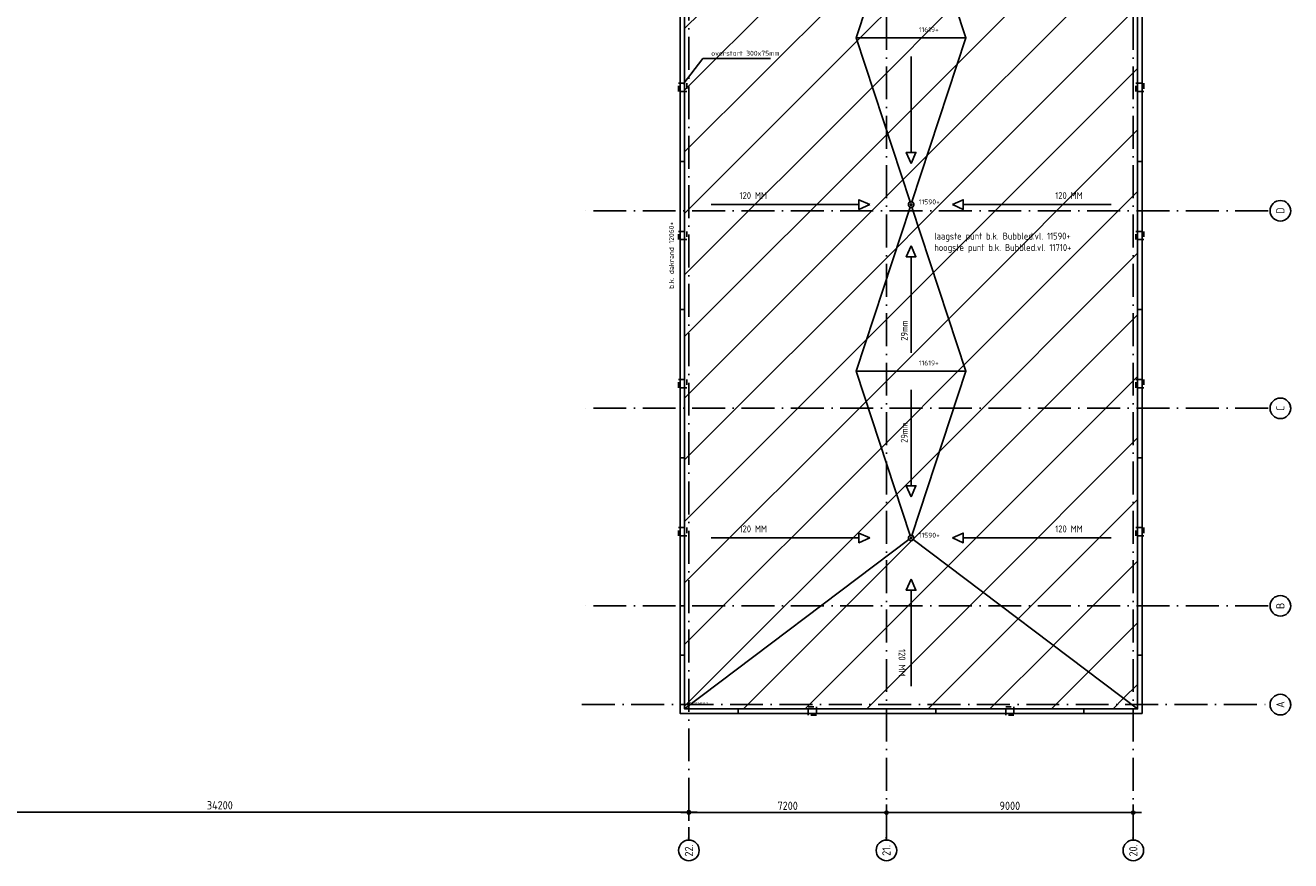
# Model space of a CAD drawing. Extents: x -9573 to 237800, y 0 to 168200.
# Tile 4 of 35: x 38268 to 84398, y 47692 to 78140. Entities that reach past the tile are written whole.
import ezdxf
from ezdxf.enums import TextEntityAlignment as Align

# ---------------------------------------------------------------- set-up
doc = ezdxf.new("R2010")
doc.units = 0
doc.header["$LTSCALE"] = 200
doc.linetypes.add('DASHDOT', pattern=[9, 6, -1.5, 0, -1.5])
doc.linetypes.add('HIDDEN', pattern=[2, 1, -1])
doc.layers.get('0').update_dxf_attribs({"linetype": 'CONTINUOUS'})
doc.layers.get('DEFPOINTS').update_dxf_attribs({"linetype": 'CONTINUOUS'})
for name, color, linetype in [('AL$1----_MAATVOERING', 7, 'CONTINUOUS'), ('AL$1----_TEKST', 7, 'CONTINUOUS'), ('AL$7----_STRAMIEN', 1, 'DASHDOT'), ('AL27----_DAKEN', 7, 'CONTINUOUS'), ('AL27---_DAKAFSCHOT', 7, 'CONTINUOUS'), ('ALN-----_BLOCKNAAM', 2, 'CONTINUOUS'), ('BL$4----', 7, 'CONTINUOUS'), ('MV-STRAMIEN', 7, 'CONTINUOUS')]:
    doc.layers.add(name, color=color, linetype=linetype)
doc.styles.get("Standard").update_dxf_attribs({"font": 'ISOCP'})
doc.dimstyles.new('018RADI100UIT', dxfattribs={"dimscale": 100, "dimtxt": 1.8, "dimasz": 2, "dimexe": 2, "dimexo": 3, "dimgap": 1, "dimtad": 1, "dimdec": 4, "dimrnd": 1, "dimtxsty": 'STANDARD', "dimblk1": 'MSTR3', "dimblk2": 'MSTR3', "dimcen": 3, "dimdle": 1.25, "dimse1": 1, "dimse2": 1, "dimclrd": 7, "dimclre": 1, "dimazin": 3, "dimtfac": 0.75, "dimtdec": 4, "dimtofl": 0, "dimtmove": 0, "dimatfit": 3, "dimtvp": 1.5, "dimtolj": 1, "dimtzin": 0})
doc.dimstyles.new('030STIP100UIT', dxfattribs={"dimscale": 100, "dimtxt": 3, "dimasz": 2, "dimexe": 2, "dimexo": 3, "dimgap": 1, "dimtad": 1, "dimdec": 4, "dimrnd": 1, "dimtxsty": 'STANDARD', "dimblk": 'MSTR3', "dimcen": 3, "dimdle": 1.25, "dimse1": 1, "dimse2": 1, "dimclrd": 7, "dimclre": 1, "dimazin": 3, "dimtfac": 0.75, "dimtdec": 4, "dimtix": 1, "dimtmove": 0, "dimatfit": 3, "dimtvp": 1.5, "dimtolj": 1, "dimtzin": 0})

# ---------------------------------------------------------------- blocks, each defined once
blk = doc.blocks.new('MSTR3')
at = {"color": 0, "linetype": 'CONTINUOUS'}
for p, q in [((-1, 0), (0, 0)), ((0, 1.5), (0, 0)), ((0, 0), (0, -1.5)), ((0, 0), (1.5, 0))]:
    blk.add_line(p, q, dxfattribs=at)
blk.add_circle((0, 0), 0.3, dxfattribs=at)
blk = doc.blocks.new('*D65')
at = {"color": 7, "linetype": 'BYBLOCK'}
blk.add_line((62260, 49461), (28460, 49461), dxfattribs=at)
at = {"layer": 'DEFPOINTS', "color": 0, "linetype": 'BYBLOCK'}
for p in [(28260, 53408), (62460, 53408), (28260, 49461)]:
    blk.add_point(p, dxfattribs=at)
at = {"color": 7, "linetype": 'BYBLOCK', "xscale": 200, "yscale": 200, "zscale": 200, "rotation": 180}
blk.add_blockref('MSTR3', (28260, 49461), dxfattribs=at)
at = {"color": 7, "linetype": 'BYBLOCK', "xscale": 200, "yscale": 200, "zscale": 200}
blk.add_blockref('MSTR3', (62460, 49461), dxfattribs=at)
at = {"color": 0, "linetype": 'BYBLOCK', "insert": (45360, 49711), "char_height": 300, "attachment_point": 5}
blk.add_mtext('\\A1;34200', dxfattribs=at)
blk = doc.blocks.new('*D66')
at = {"color": 7, "linetype": 'BYBLOCK'}
blk.add_line((69460, 49442), (62660, 49442), dxfattribs=at)
at = {"layer": 'DEFPOINTS', "color": 0, "linetype": 'BYBLOCK'}
for p in [(62460, 52181), (69660, 52181), (62460, 49442)]:
    blk.add_point(p, dxfattribs=at)
at = {"color": 7, "linetype": 'BYBLOCK', "xscale": 200, "yscale": 200, "zscale": 200, "rotation": 180}
blk.add_blockref('MSTR3', (62460, 49442), dxfattribs=at)
at = {"color": 7, "linetype": 'BYBLOCK', "xscale": 200, "yscale": 200, "zscale": 200}
blk.add_blockref('MSTR3', (69660, 49442), dxfattribs=at)
at = {"color": 0, "linetype": 'BYBLOCK', "insert": (66060, 49692), "char_height": 300, "attachment_point": 5}
blk.add_mtext('\\A1;7200', dxfattribs=at)
blk = doc.blocks.new('*D67')
at = {"color": 7, "linetype": 'BYBLOCK'}
blk.add_line((78460, 49442), (69860, 49442), dxfattribs=at)
at = {"layer": 'DEFPOINTS', "color": 0, "linetype": 'BYBLOCK'}
for p in [(69660, 52181), (78660, 52181), (69660, 49442)]:
    blk.add_point(p, dxfattribs=at)
at = {"color": 7, "linetype": 'BYBLOCK', "xscale": 200, "yscale": 200, "zscale": 200, "rotation": 180}
blk.add_blockref('MSTR3', (69660, 49442), dxfattribs=at)
at = {"color": 7, "linetype": 'BYBLOCK', "xscale": 200, "yscale": 200, "zscale": 200}
blk.add_blockref('MSTR3', (78660, 49442), dxfattribs=at)
at = {"color": 0, "linetype": 'BYBLOCK', "insert": (74160, 49692), "char_height": 300, "attachment_point": 5}
blk.add_mtext('\\A1;9000', dxfattribs=at)
blk = doc.blocks.new('1010')
at = {"layer": 'AL$7----_STRAMIEN', "color": 7, "linetype": 'CONTINUOUS'}
blk.add_circle((0, 750), 750, dxfattribs=at)
at = {"layer": 'ALN-----_BLOCKNAAM', "linetype": 'CONTINUOUS'}
blk.add_text('1010', height=100, dxfattribs=at).set_placement((0, 0))
blk = doc.blocks.new('1011')
at = {"layer": 'AL$7----_STRAMIEN', "color": 7, "linetype": 'CONTINUOUS'}
blk.add_circle((-750, 0), 750, dxfattribs=at)
at = {"layer": 'ALN-----_BLOCKNAAM', "linetype": 'CONTINUOUS'}
blk.add_text('1011', height=100, dxfattribs=at).set_placement((0, 0))

msp = doc.modelspace()

# ---------------------------------------------------------------- hatches: boundary and pattern name
at = {"layer": 'BL$4----'}
h = msp.add_hatch(dxfattribs=at)
h.set_pattern_fill('ANSI31', color=256, scale=500, style=0)
h.paths.add_polyline_path([(62305.12166, 102135.22757), (70560.12166, 95905.40396), (68560.12166, 89830.40396), (70560.12166, 83755.40396), (68560.12166, 77680.40396), (70560.12166, 71605.40396), (68560.12166, 65530.40396), (70560.12166, 59455.40396), (62305.12166, 53225.58036)])
h = msp.add_hatch(dxfattribs=at)
h.set_pattern_fill('ANSI31', color=256, scale=500, style=0)
h.paths.add_polyline_path([(78815.12166, 102135.22757), (70560.12166, 95905.40396), (72560.12166, 89830.40396), (70560.12166, 83755.40396), (72560.12166, 77680.40396), (70560.12166, 71605.40396), (72560.12166, 65530.40396), (70560.12166, 59455.40396), (78815.12166, 53225.58036)])
h = msp.add_hatch(dxfattribs=at)
h.set_pattern_fill('ANSI31', color=256, scale=500, style=0)
h.paths.add_polyline_path([(72560.12166, 89830.40396), (70560.12166, 95905.40396), (68560.12166, 89830.40396), (70560.12166, 83755.40396)])
h.paths.add_polyline_path([(72560.12166, 77680.40396), (70560.12166, 83755.40396), (68560.12166, 77680.40396), (70560.12166, 71605.40396)])
h.paths.add_polyline_path([(70560.12166, 71605.40396), (68560.12166, 65530.40396), (70560.12166, 59455.40396), (72560.12166, 65530.40396)])
h = msp.add_hatch(dxfattribs=at)
h.set_pattern_fill('ANSI31', color=256, scale=500, style=0)
h.paths.add_polyline_path([(62305.12166, 53225.58035), (78814.76887, 53225.58035), (70560.12166, 59455.40396)])

# ---------------------------------------------------------------- linework, layer by layer
at = {"layer": 'AL$7----_STRAMIEN', "color": 1}
for p, q in [((83577.44753, 71380.58036), (58560.12166, 71380.58036)), ((83577.44753, 64180.58036), (58560.12166, 64180.58036)), ((83577.44753, 56980.58036), (58560.12166, 56980.58036))]:
    msp.add_line(p, q, dxfattribs=at)
for points in [[(62460.12166, 124517.90623), (62460.12166, 48441.6449)], [(69660.12166, 48441.6449), (69660.12166, 124517.90623)], [(78660.12166, 48441.6449), (78660.12166, 124517.90623)], [(58560.12166, 53380.58036), (83577.44753, 53380.58036)]]:
    msp.add_lwpolyline(points, dxfattribs=at)
at = {"layer": 'AL27----_DAKEN', "color": 4}
for points in [[(11740.12166, 102300.22757), (11740.12166, 53060.58036), (28579.76887, 53060.58036), (28579.76887, 85460.58036), (62140.12166, 85460.58036), (62140.12166, 53060.58036), (78979.76887, 53060.58036), (78979.76887, 102300.22757)], [(11905.12166, 102135.22757), (11905.12166, 53225.58036), (28414.76887, 53225.58036), (28414.76887, 85625.58036), (62305.12166, 85625.58036), (62305.12166, 53225.58036), (78814.76887, 53225.58036), (78814.76887, 102135.22757)]]:
    msp.add_lwpolyline(points, close=True, dxfattribs=at)
at = {"layer": 'AL27----_DAKEN'}
for points in [[(70560.12166, 73508.92347), (70560.12166, 77005.46167)], [(70560.12166, 73108.92347), (70384.06436, 73508.92347), (70560.12166, 73508.92347)], [(70560.12166, 73108.92347), (70736.17895, 73508.92347), (70560.12166, 73508.92347)], [(68656.60215, 71605.40396), (63265.81425, 71605.40396)], [(69056.60215, 71605.40396), (68656.60215, 71781.46126), (68656.60215, 71605.40396)], [(69056.60215, 71605.40396), (68656.60215, 71429.34667), (68656.60215, 71605.40396)], [(72063.64117, 71605.40396), (72463.64117, 71781.46126), (72463.64117, 71605.40396)], [(72063.64117, 71605.40396), (72463.64117, 71429.34667), (72463.64117, 71605.40396)], [(72463.64117, 71605.40396), (77854.42907, 71605.40396)], [(70560.12166, 70101.88445), (70384.06436, 69701.88445), (70560.12166, 69701.88445)], [(70560.12166, 70101.88445), (70736.17895, 69701.88445), (70560.12166, 69701.88445)], [(70560.12166, 69701.88445), (70560.12166, 66205.34625)], [(70560.12166, 61358.92347), (70560.12166, 64855.46167)], [(70560.12166, 60958.92347), (70384.06436, 61358.92347), (70560.12166, 61358.92347)], [(70560.12166, 60958.92347), (70736.17895, 61358.92347), (70560.12166, 61358.92347)], [(69056.60215, 59455.40396), (68656.60215, 59631.46126), (68656.60215, 59455.40396)], [(72063.64117, 59455.40396), (72463.64117, 59631.46126), (72463.64117, 59455.40396)], [(68656.60215, 59455.40396), (63265.81425, 59455.40396)], [(69056.60215, 59455.40396), (68656.60215, 59279.34667), (68656.60215, 59455.40396)], [(72063.64117, 59455.40396), (72463.64117, 59279.34667), (72463.64117, 59455.40396)], [(72463.64117, 59455.40396), (77854.42907, 59455.40396)], [(70560.12166, 57951.88445), (70384.06436, 57551.88445), (70560.12166, 57551.88445)], [(70560.12166, 57951.88445), (70736.17895, 57551.88445), (70560.12166, 57551.88445)], [(70560.12166, 57551.88445), (70560.12166, 54055.34625)]]:
    msp.add_lwpolyline(points, dxfattribs=at)
at = {"layer": 'AL27----_DAKEN', "color": 1, "linetype": 'HIDDEN'}
for points in [[(62382.44526, 75730.40396), (62082.44526, 75730.40396), (62082.44526, 76030.40396), (62382.44526, 76030.40396)], [(79047.26887, 75730.40396), (78747.26887, 75730.40396), (78747.26887, 76030.40396), (79047.26887, 76030.40396)], [(62382.44526, 70330.40396), (62082.44526, 70330.40396), (62082.44526, 70630.40396), (62382.44526, 70630.40396)], [(79047.26887, 70330.40396), (78747.26887, 70330.40396), (78747.26887, 70630.40396), (79047.26887, 70630.40396)], [(62382.44526, 64930.40396), (62082.44526, 64930.40396), (62082.44526, 65230.40396), (62382.44526, 65230.40396)], [(79047.26887, 64930.40396), (78747.26887, 64930.40396), (78747.26887, 65230.40396), (79047.26887, 65230.40396)], [(62382.44526, 59530.40396), (62082.44526, 59530.40396), (62082.44526, 59830.40396), (62382.44526, 59830.40396)], [(79047.26887, 59530.40396), (78747.26887, 59530.40396), (78747.26887, 59830.40396), (79047.26887, 59830.40396)], [(66810.12166, 52997.99216), (66810.12166, 53297.99216), (67110.12166, 53297.99216), (67110.12166, 52997.99216)], [(74010.12166, 52997.99216), (74010.12166, 53297.99216), (74310.12166, 53297.99216), (74310.12166, 52997.99216)]]:
    msp.add_lwpolyline(points, close=True, dxfattribs=at)
at = {"layer": 'AL27----_DAKEN', "color": 4}
for points in [[(62149.94526, 73180.40396), (62305.12166, 73180.40396)], [(78814.76887, 73180.40396), (78969.94526, 73180.40396)], [(62149.94526, 67780.40396), (62305.12166, 67780.40396)], [(78814.76887, 67780.40396), (78969.94526, 67780.40396)], [(62149.94526, 62380.40396), (62305.12166, 62380.40396)], [(78814.76887, 62380.40396), (78969.94526, 62380.40396)], [(62149.94526, 56980.40396), (62305.12166, 56980.40396)], [(78814.76887, 56980.40396), (78969.94526, 56980.40396)], [(62149.94526, 55180.40396), (62305.12166, 55180.40396)], [(78814.76887, 55180.40396), (78969.94526, 55180.40396)], [(62150.12166, 53380.40396), (62305.12166, 53380.40396)], [(64260.12166, 53070.40396), (64260.12166, 53225.58036)], [(69660.12166, 53070.40396), (69660.12166, 53225.58036)], [(71460.12166, 53070.40396), (71460.12166, 53225.58036)], [(76860.12166, 53070.40396), (76860.12166, 53225.58036)], [(78814.76887, 53380.40396), (78970.12166, 53380.40396)]]:
    msp.add_lwpolyline(points, dxfattribs=at)
at = {"layer": 'AL27---_DAKAFSCHOT', "color": 1}
for points in [[(70528.8509, 83660.24262, -0.3238467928), (70460.12166, 83755.22757, -0.3238467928), (70528.8509, 83850.21251), (68560.12166, 89830.22757), (70528.8509, 95810.24262, -0.3238467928), (70460.12166, 95905.22757, -0.163043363), (70480.30105, 95965.46601), (62305.12166, 102135.05117), (62305.12166, 53225.40396), (70480.30105, 59394.98913, -0.163043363), (70460.12166, 59455.22757, -0.3238467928), (70528.8509, 59550.21251), (68560.12166, 65530.22757), (70528.8509, 71510.24262, -0.3238467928), (70460.12166, 71605.22757, -0.3238467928), (70528.8509, 71700.21251), (68560.12166, 77680.22757)], [(78814.76887, 102135.05117), (70639.94103, 95965.46765, -0.1630486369), (70660.12166, 95905.22757, -0.3238467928), (70591.39242, 95810.24262), (72560.12166, 89830.22757), (70591.39242, 83850.21251, -0.3238467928), (70660.12166, 83755.22757, -0.3238467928), (70591.39242, 83660.24262), (72560.12166, 77680.22757), (70591.39242, 71700.21251, -0.3238467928), (70660.12166, 71605.22757, -0.3238467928), (70591.39242, 71510.24262), (72560.12166, 65530.22757), (70591.39242, 59550.21251, -0.3238467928), (70660.12166, 59455.22757, -0.1630486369), (70639.94103, 59394.98749), (78814.76887, 53225.40396)], [(70591.39242, 83660.24262, -0.1603752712), (70528.8509, 83660.24262), (68560.12166, 77680.22757), (72560.12166, 77680.22757)], [(70591.39242, 71700.21251, 0.1603752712), (70528.8509, 71700.21251), (68560.12166, 77680.22757), (72560.12166, 77680.22757)], [(70591.39242, 71510.24262, -0.1603752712), (70528.8509, 71510.24262), (68560.12166, 65530.22757), (72560.12166, 65530.22757)], [(70591.39242, 59550.21251, 0.1603752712), (70528.8509, 59550.21251), (68560.12166, 65530.22757), (72560.12166, 65530.22757)], [(78814.76887, 53225.40396), (62305.12166, 53225.40396), (70480.30105, 59394.98913, 0.4981300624), (70639.94103, 59394.98749)]]:
    msp.add_lwpolyline(points, format="xyb", close=True, dxfattribs=at)
at = {"layer": 'AL27---_DAKAFSCHOT', "color": 4}
for centre in [(70560.12166, 71605.22757), (70560.12166, 59455.22757)]:
    msp.add_circle(centre, 100, dxfattribs=at)
at = {"layer": 'AL27---_DAKAFSCHOT'}
for centre in [(70560.12166, 71605.22757), (70560.12166, 59455.22757)]:
    msp.add_circle(centre, 30, dxfattribs=at)

# ---------------------------------------------------------------- block references
at = {"layer": 'AL$7----_STRAMIEN'}
ref = msp.add_blockref('1010', (84397.18502, 71380.58036), dxfattribs=dict(at, xscale=0.5, yscale=0.5, zscale=0.5, rotation=90))
ref.add_attrib('STR-NAAM', 'D', dxfattribs={"color": 3, "linetype": 'CONTINUOUS', "height": 300, "rotation": 90}).set_placement((84022.18502, 71380.58036), align=Align.MIDDLE)
ref = msp.add_blockref('1010', (84397.18502, 64180.58036), dxfattribs=dict(at, xscale=0.5, yscale=0.5, zscale=0.5, rotation=90))
ref.add_attrib('STR-NAAM', 'C', dxfattribs={"color": 3, "linetype": 'CONTINUOUS', "height": 300, "rotation": 90}).set_placement((84022.18502, 64180.58036), align=Align.MIDDLE)
ref = msp.add_blockref('1010', (84397.18502, 56980.58036), dxfattribs=dict(at, xscale=0.5, yscale=0.5, zscale=0.5, rotation=90))
ref.add_attrib('STR-NAAM', 'B', dxfattribs={"color": 3, "linetype": 'CONTINUOUS', "height": 300, "rotation": 90}).set_placement((84022.18502, 56980.58036), align=Align.MIDDLE)
ref = msp.add_blockref('1010', (84397.18502, 53380.58036), dxfattribs=dict(at, xscale=0.5, yscale=0.5, zscale=0.5, rotation=90))
ref.add_attrib('STR-NAAM', 'A', dxfattribs={"color": 3, "linetype": 'CONTINUOUS', "height": 300, "rotation": 90}).set_placement((84022.18502, 53380.58036), align=Align.MIDDLE)
ref = msp.add_blockref('1011', (62460.12166, 48441.6449), dxfattribs=dict(at, xscale=0.5, yscale=0.5, zscale=0.5, rotation=90))
ref.add_attrib('STR-NAAM', '22.', dxfattribs={"color": 3, "linetype": 'CONTINUOUS', "height": 300, "rotation": 90}).set_placement((62460.12166, 48066.6449), align=Align.MIDDLE)
ref = msp.add_blockref('1011', (69660.12166, 48441.6449), dxfattribs=dict(at, xscale=0.5, yscale=0.5, zscale=0.5, rotation=90))
ref.add_attrib('STR-NAAM', '21.', dxfattribs={"color": 3, "linetype": 'CONTINUOUS', "height": 300, "rotation": 90}).set_placement((69660.12166, 48066.6449), align=Align.MIDDLE)
ref = msp.add_blockref('1011', (78660.12166, 48441.6449), dxfattribs=dict(at, xscale=0.5, yscale=0.5, zscale=0.5, rotation=90))
ref.add_attrib('STR-NAAM', '20.', dxfattribs={"color": 3, "linetype": 'CONTINUOUS', "height": 300, "rotation": 90}).set_placement((78660.12166, 48066.6449), align=Align.MIDDLE)

# ---------------------------------------------------------------- texts
at = {"layer": 'AL$1----_TEKST', "color": 4}
for s, p in [('11619+', (70840.99298, 77891.81562)), ('11590+', (70840.99298, 71614.3549)), ('11619+', (70840.99298, 65741.81562)), ('11590+', (70840.99298, 59464.3549))]:
    msp.add_text(s, height=180, dxfattribs=at).set_placement(p)
at = {"layer": 'AL$1----_TEKST', "insert": (63272.8931, 77121.21699), "char_height": 180, "attachment_point": 4}
msp.add_mtext('\\A1;overstort 300x75mm', dxfattribs=at)
at = {"layer": 'AL$1----_TEKST', "color": 4, "insert": (61733.4639, 68536.79085), "char_height": 180, "width": 4831.75, "attachment_point": 1, "rotation": 90}
msp.add_mtext('b.k. dakrand 12060+', dxfattribs=at)
at = {"layer": 'AL$1----_TEKST', "color": 4, "insert": (71402.42072, 70582.24052), "char_height": 250, "width": 7369.47, "attachment_point": 1}
msp.add_mtext('laagste punt b.k. Bubbled.vl. 11590+\\Phoogste punt b.k. Bubbled.vl. 11710+', dxfattribs=at)
at = {"layer": 'AL$1----_TEKST', "char_height": 250, "width": 1872.35, "attachment_point": 1, "rotation": 90}
for insert in [(70185.0236, 66642.87784), (70185.0236, 62919.05782)]:
    msp.add_mtext('29mm', dxfattribs=dict(at, insert=insert))
at = {"layer": 'AL27----_DAKEN', "char_height": 250, "width": 1902.82}
for insert, attachment_point in [((64305.02534, 72060.85438), 1), ((76815.21798, 72060.85438), 3), ((64305.02534, 59910.85438), 1), ((76815.21798, 59910.85438), 3)]:
    msp.add_mtext('120 MM', dxfattribs=dict(at, insert=insert, attachment_point=attachment_point))
at = {"layer": 'AL27----_DAKEN', "insert": (70104.67124, 54405.93019), "char_height": 250, "width": 1902.82, "attachment_point": 9, "rotation": 270}
msp.add_mtext('120 MM', dxfattribs=at)
at = {"layer": 'ALN-----_BLOCKNAAM', "linetype": 'CONTINUOUS'}
msp.add_text('AFSCHOT1', height=100, dxfattribs=at).set_placement((62460.12166, 53380.40396))

# ---------------------------------------------------------------- dimensions: what is measured, and where the dimension line sits
at = {"layer": 'MV-STRAMIEN', "color": 7}
dim = msp.add_linear_dim(base=(28260.12166, 49460.58036), p1=(62460.12166, 53407.64618), p2=(28260.12166, 53407.64618), dimstyle='030STIP100UIT', dxfattribs=at)
dim.commit()
dim.dimension.update_dxf_attribs({"geometry": '*D65', "text_midpoint": (45360.12166, 49710.60988)})
for base, p1, p2, picture, middle in [((62460.12166, 49441.6449), (69660.12166, 52180.58036), (62460.12166, 52180.58036), '*D66', (66060.12166, 49691.67443)), ((69660.12166, 49441.6449), (78660.12166, 52180.58036), (69660.12166, 52180.58036), '*D67', (74160.12166, 49691.6449))]:
    dim = msp.add_linear_dim(base=base, p1=p1, p2=p2, angle=180, dimstyle='030STIP100UIT', dxfattribs=at)
    dim.commit()
    dim.dimension.update_dxf_attribs({"geometry": picture, "text_midpoint": middle})

# ---------------------------------------------------------------- leaders
at = {"layer": 'AL$1----_MAATVOERING', "color": 7, "annotation_type": 0, "has_hookline": 1, "hookline_direction": 0, "text_width": 2166.97386}
msp.add_leader([(62246.25671, 75995.84166), (62972.8931, 76931.21699), (63172.8931, 76931.21699)], dimstyle='018RADI100UIT', dxfattribs=at)

doc.saveas('drawing.dxf')
